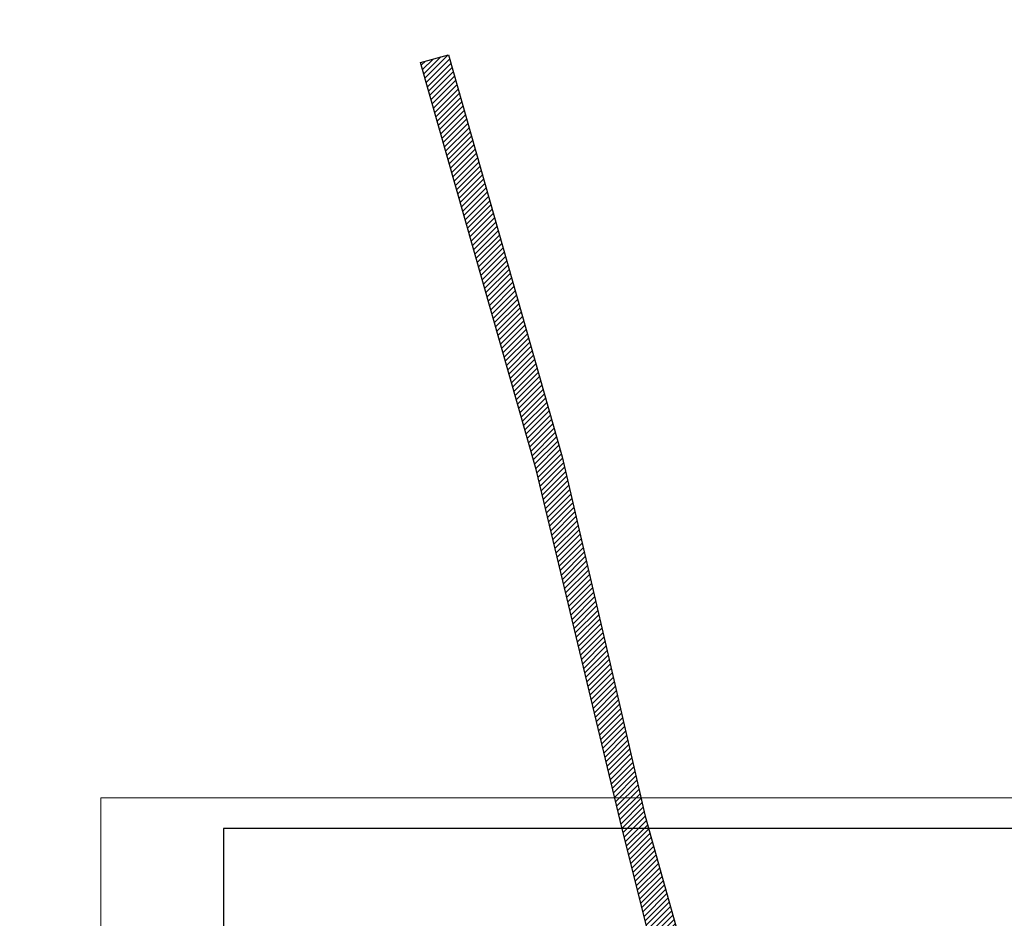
# Model space of a CAD drawing. Header units: metres. Extents: x 705847 to 708930, y 4313677 to 4316580.
# Tile 42 of 218: x 707581 to 707661, y 4314059 to 4314132. Entities that reach past the tile are written whole.
import ezdxf

# ---------------------------------------------------------------- set-up
doc = ezdxf.new("R2010")
doc.units = ezdxf.units.M
doc.header["$LTSCALE"] = 0.5
doc.layers.add('Рамка  штамп', color=7, linetype='Continuous', lineweight=30)
doc.layers.add('штрих ПРОЕЗДЫ', color=7, linetype='Continuous', true_color=0x415676)

msp = doc.modelspace()

# ---------------------------------------------------------------- hatches: boundary and pattern name
at = {"layer": 'штрих ПРОЕЗДЫ', "lineweight": 0, "ltscale": 100, "true_color": 0x5b78a4, "transparency": 33554687}
h = msp.add_hatch(dxfattribs=at)
h.set_pattern_fill('ANSI31', color=155, scale=0.1)
h.set_pattern_definition([(45, (0, 0), (-0.224506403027, 0.224506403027), [])])
edge = h.paths.add_edge_path()
edge.add_line((707646.579, 4314008.185), (707648.355, 4314001.891))
edge.add_arc((707656.054, 4314004.064), 8, 195.76004, 285.76004)
edge.add_line((707658.227, 4313996.365), (707640.512, 4313991.365))
edge.add_arc((707638.339, 4313999.064), 8, 285.76004, 375.76004)
edge.add_line((707646.038, 4314001.237), (707644.238, 4314007.617))
edge.add_line((707644.238, 4314007.617), (707640.377, 4314024.331))
edge.add_line((707640.377, 4314024.331), (707636.829, 4314039.691))
edge.add_line((707636.829, 4314039.691), (707633.473, 4314053.216))
edge.add_line((707633.473, 4314053.216), (707630.117, 4314066.742))
edge.add_line((707630.117, 4314066.742), (707627.28, 4314078.551))
edge.add_line((707627.28, 4314078.551), (707623.247, 4314095.339))
edge.add_line((707623.247, 4314095.339), (707613.834, 4314128.532))
edge.add_line((707613.834, 4314128.532), (707616.102, 4314129.165))
edge.add_line((707616.102, 4314129.165), (707625.383, 4314096.379))
edge.add_line((707625.383, 4314096.379), (707629.041, 4314080.561))
edge.add_line((707629.041, 4314080.561), (707632.154, 4314067.099))
edge.add_line((707632.154, 4314067.099), (707635.87, 4314053.776))
edge.add_line((707635.87, 4314053.776), (707639.587, 4314040.453))
edge.add_line((707639.587, 4314040.453), (707643.083, 4314024.32))
edge.add_line((707643.083, 4314024.32), (707646.579, 4314008.185))

# ---------------------------------------------------------------- linework, layer by layer
at = {"lineweight": 30}
msp.add_lwpolyline([(707646.579, 4314008.185), (707648.355, 4314001.891, 0.414214), (707658.227, 4313996.365), (707640.512, 4313991.365, 0.414214), (707646.038, 4314001.237), (707644.238, 4314007.617), (707640.377, 4314024.331), (707636.829, 4314039.691), (707633.473, 4314053.216), (707630.117, 4314066.742), (707627.28, 4314078.551), (707623.247, 4314095.339), (707613.834, 4314128.532), (707616.102, 4314129.165), (707625.383, 4314096.379), (707629.041, 4314080.561), (707632.154, 4314067.099), (707635.87, 4314053.776), (707639.587, 4314040.453), (707643.083, 4314024.32)], format="xyb", close=True, dxfattribs=at)
at = {"lineweight": 30, "ltscale": 0.1, "elevation": 319.341}
msp.add_lwpolyline([(707597.774, 4313922.575), (707795.274, 4313922.575), (707795.274, 4314066.075), (707597.774, 4314066.075), (707597.774, 4313922.575)], dxfattribs=at)
at = {"layer": 'Рамка  штамп', "color": 7, "linetype": 'Continuous', "lineweight": 15, "ltscale": 100, "elevation": 319.341}
msp.add_lwpolyline([(707587.774, 4313920.075), (707797.774, 4313920.075), (707797.774, 4314068.575), (707587.774, 4314068.575), (707587.774, 4313920.075)], dxfattribs=at)

doc.saveas('drawing.dxf')
